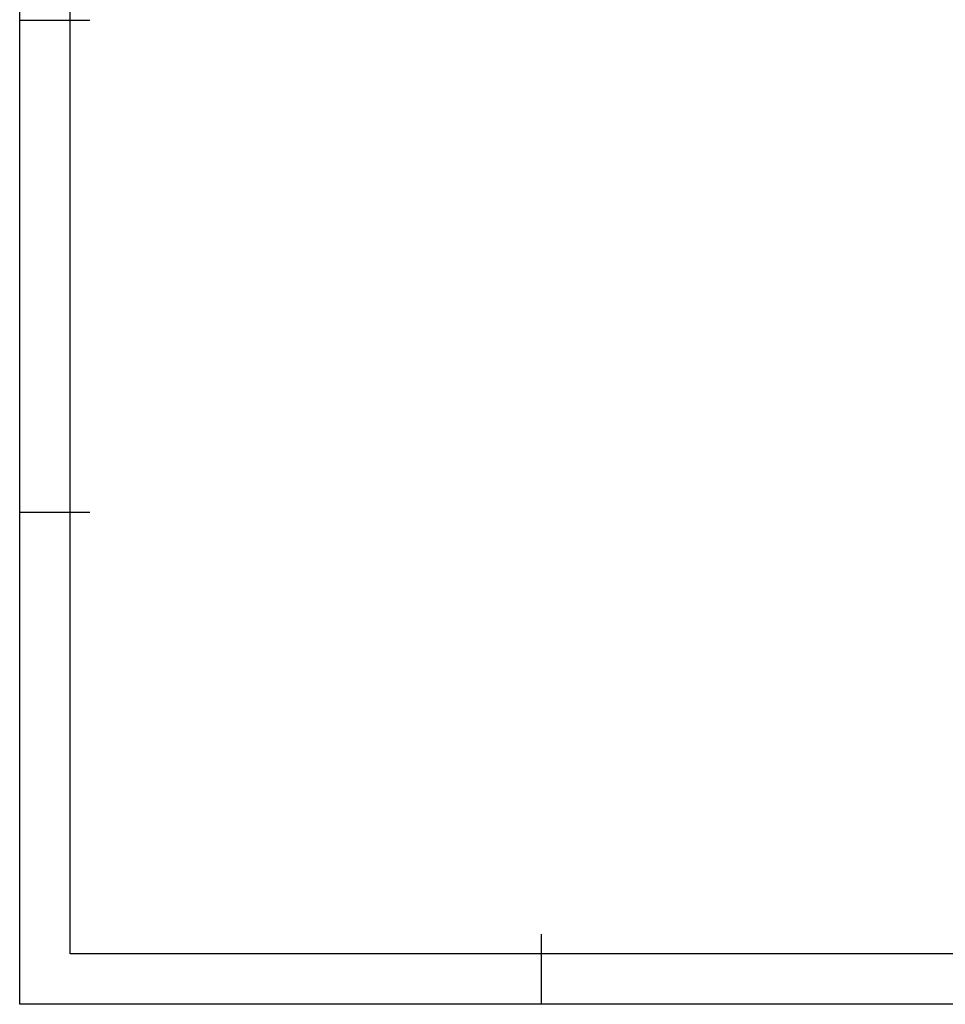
# Model space of a CAD drawing. Header units: millimetres. Extents: x -5320 to 345, y 512 to 4229.
# Tile 1 of 256: x -5320 to -5210, y 3877 to 3994. Entities that reach past the tile are written whole.
import ezdxf

# ---------------------------------------------------------------- set-up
doc = ezdxf.new("R2010")
doc.units = ezdxf.units.MM
doc.header["$LTSCALE"] = 5
doc.layers.add('HMI-D4', color=250, linetype='Continuous')

msp = doc.modelspace()

# ---------------------------------------------------------------- linework, layer by layer
at = {"layer": 'HMI-D4', "color": 0}
for points in [[(-4822.83, 4228.65), (-4822.83, 3876.85), (-5320.37, 3876.85), (-5320.37, 4228.65)], [(-4828.83, 4222.65), (-4828.83, 3882.85), (-5314.37, 3882.85), (-5314.37, 4222.65)]]:
    msp.add_lwpolyline(points, close=True, dxfattribs=at)
for points in [[(-5320.37, 3994.11), (-5312, 3994.11)], [(-5320.37, 3935.48), (-5312, 3935.48)], [(-5258.18, 3876.85), (-5258.18, 3885.22)]]:
    msp.add_lwpolyline(points, dxfattribs=at)

doc.saveas('drawing.dxf')
